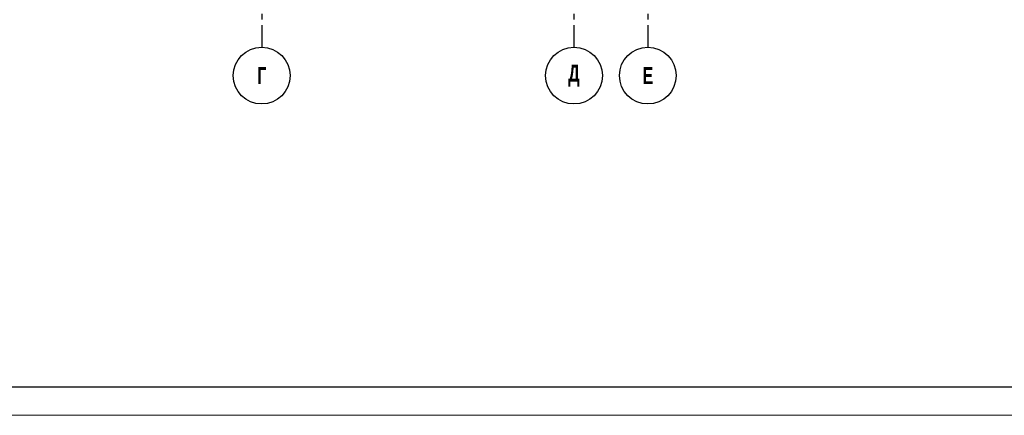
# Model space of a CAD drawing. Header units: millimetres. Extents: x 259029 to 2494469, y -731578 to -57567.
# Tile 104 of 207: x 368722 to 386061, y -568251 to -561275. Entities that reach past the tile are written whole.
import ezdxf

# ---------------------------------------------------------------- set-up
doc = ezdxf.new("R2010")
doc.units = ezdxf.units.MM
doc.linetypes.add('______5', pattern=[1100, 800, -100, 100, -100])
doc.linetypes.add('Б-1.1 оси$0$Б-1.1 Оси$0$GOST2.303 5', pattern=[24, 20, -1.5, 1, -1.5])
doc.layers.add('ОСИ', color=151, linetype='Б-1.1 оси$0$Б-1.1 Оси$0$GOST2.303 5', lineweight=9)
doc.layers.add('ТОНКИЕ', color=7, linetype='Continuous', lineweight=9)
doc.layers.add('ТОЛСТЫЕ_ОСНОВНЫЕ', color=6, linetype='Continuous')
doc.styles.add('Century Gothic', font='GOTHIC.TTF')

# ---------------------------------------------------------------- blocks, each defined once
blk = doc.blocks.new('*U27')
at = {"layer": 'ТОЛСТЫЕ_ОСНОВНЫЕ', "color": 6}
blk.add_lwpolyline([(20, 5), (886, 5), (886, 415), (20, 415)], close=True, dxfattribs=at)
at = {"layer": 'ТОНКИЕ'}
blk.add_lwpolyline([(0, 0), (891, 0), (891, 420), (0, 420)], close=True, dxfattribs=at)
blk = doc.blocks.new('NSY101')
at = {"color": 0, "linetype": 'ByBlock', "lineweight": -2}
blk.add_circle((0, 0), 50, dxfattribs=at)

msp = doc.modelspace()

# ---------------------------------------------------------------- linework, layer by layer
at = {"layer": 'ОСИ', "color": 16, "linetype": '______5', "lineweight": 25}
for p, q in [((372982.8, -556971.9), (372982.8, -561761.8)), ((372982.8, -556971.9), (372982.8, -561761.8)), ((378482.8, -556971.9), (378482.8, -561761.8)), ((378482.8, -556971.9), (378482.8, -561761.8)), ((379782.8, -556971.7), (379782.8, -561761.5))]:
    msp.add_line(p, q, dxfattribs=at)

# ---------------------------------------------------------------- block references
at = {"xscale": 100, "yscale": 100, "zscale": 100}
msp.add_blockref('*U27', (316337.4, -568250.7), dxfattribs=at)
at = {"layer": 'ОСИ', "color": 16, "linetype": 'Continuous', "lineweight": 25, "xscale": 10, "yscale": 10, "zscale": 10}
for p in [(372982.8, -562261.8), (372982.8, -562261.8), (378482.8, -562261.8), (378482.8, -562261.8), (379782.8, -562261.5)]:
    msp.add_blockref('NSY101', p, dxfattribs=at)

# ---------------------------------------------------------------- texts
at = {"layer": 'ОСИ', "color": 16, "linetype": 'Continuous', "lineweight": 25, "char_height": 300, "attachment_point": 5, "style": 'Century Gothic'}
for s, insert, width in [('{\\fCentury Gothic|i0|b1;\\H300.000000;\\W0.700000;\\C16;Г}\\P', (372982.8, -562261.8), 300), ('{\\fCentury Gothic|i0|b1;\\H300.000000;\\W0.700000;\\C16;Г}\\P', (372982.8, -562261.8), 300), ('{\\fCentury Gothic|i0|b1;\\H300.000000;\\W0.700000;\\C16;Д}\\P', (378482.8, -562261.8), 425), ('{\\fCentury Gothic|i0|b1;\\H300.000000;\\W0.700000;\\C16;Д}\\P', (378482.8, -562261.8), 425), ('{\\fCentury Gothic|i0|b1;\\H300.000000;\\W0.700000;\\C16;Е}\\P', (379782.8, -562261.5), 320)]:
    msp.add_mtext(s, dxfattribs=dict(at, insert=insert, width=width))

doc.saveas('drawing.dxf')
